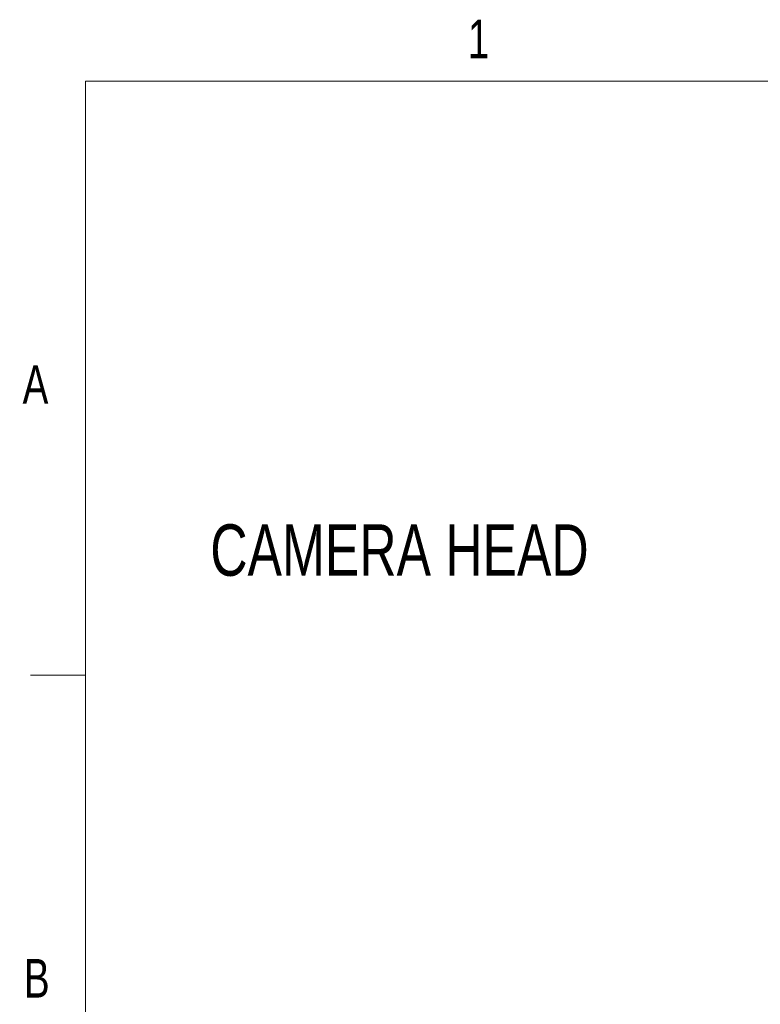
# Model space of a CAD drawing. Header units: millimetres. Extents: x 5 to 274, y 4 to 211.
# Tile 6 of 12: x 5 to 66, y 130 to 211. Entities that reach past the tile are written whole.
import ezdxf

# ---------------------------------------------------------------- set-up
doc = ezdxf.new("R2010")
doc.units = ezdxf.units.MM
doc.layers.add('FORMAT', color=7, linetype='Continuous')
doc.styles.add('SLDTEXTSTYLE0', font='TXT', dxfattribs={"width": 0.75})

msp = doc.modelspace()

# ---------------------------------------------------------------- linework, layer by layer
at = {"layer": 'FORMAT', "color": 7, "linetype": 'Continuous', "lineweight": 18}
for p, q in [((10.2, 10.2), (10.2, 205.7)), ((10.2, 205.7), (269.2, 205.7)), ((10.2, 156.825), (5.675, 156.825))]:
    msp.add_line(p, q, dxfattribs=at)

# ---------------------------------------------------------------- texts
at = {"color": 7, "linetype": 'Continuous', "lineweight": 0, "insert": (20.4593642, 169.2282918), "char_height": 4.233333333, "attachment_point": 1, "style": 'SLDTEXTSTYLE0'}
msp.add_mtext('CAMERA HEAD', dxfattribs=at)
at = {"layer": 'FORMAT', "char_height": 3.175, "attachment_point": 2, "style": 'SLDTEXTSTYLE0'}
for s, insert in [('1', (42.5430295, 210.7661233)), ('A', (6.0717506, 182.3286233)), ('B', (6.1764815, 133.4536233))]:
    msp.add_mtext(s, dxfattribs=dict(at, insert=insert))

doc.saveas('drawing.dxf')
